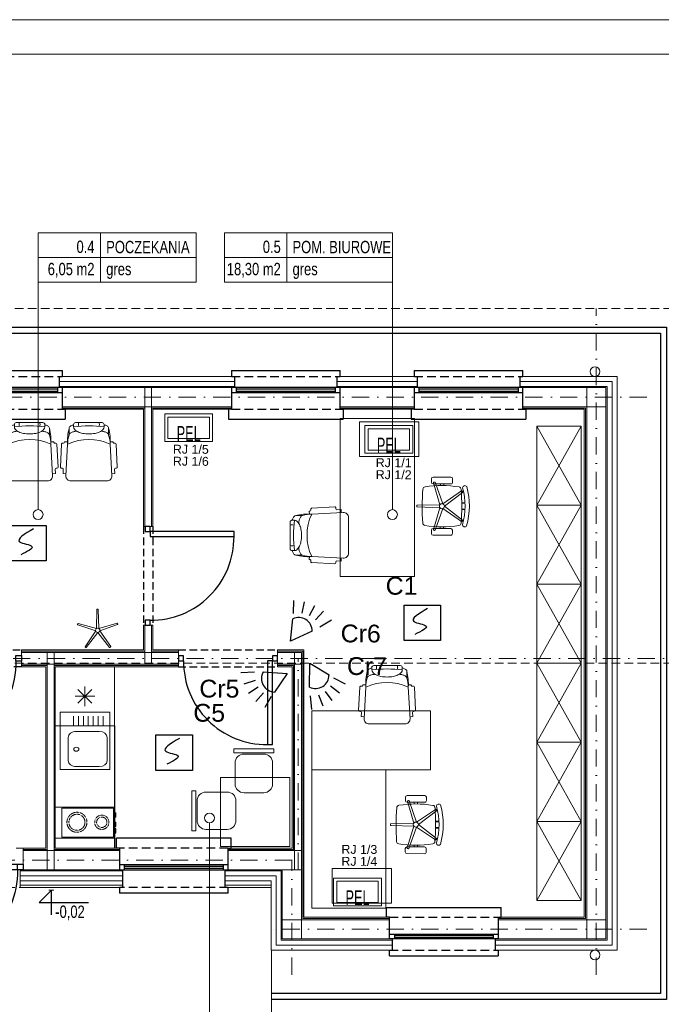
# Model space of a CAD drawing. Header units: inches. Extents: x 45159 to 108059, y -33626 to -17950.
# Tile 36 of 38: x 52203 to 52852, y -18947 to -17950. Entities that reach past the tile are written whole.
import ezdxf

# ---------------------------------------------------------------- set-up
doc = ezdxf.new("R2010")
doc.units = ezdxf.units.IN
doc.header["$MEASUREMENT"] = 0
for name, pattern in [('DASHDOT', [1, 0.5, -0.25, 0, -0.25]), ('DASHED2', [0.375, 0.25, -0.125]), ('HIDDEN', [0.375, 0.25, -0.125])]:
    doc.linetypes.add(name, pattern=pattern)
for name, color, linetype, lineweight in [('#EL - Teletechnika', 3, 'Continuous', 35), ('A--tabelka rysunku', 7, 'Continuous', 0), ('A11-kuchnia', 7, 'Continuous', 13), ('A21b-ściana szkielet', 3, 'Continuous', 20), ('A6a-schody parter', 251, 'Continuous', 18), ('A8-opisy pomieszczeń', 7, 'Continuous', 0), ('DK SSWIN', 220, 'Continuous', 30), ('E-opisy', 240, 'Continuous', 25), ('IE', 1, 'Continuous', 30), ('p-- ocieplenie-w.zew', 251, 'Continuous', 0), ('p--dach', 7, 'Continuous', 30), ('p--meble wyp.', 251, 'Continuous', 0), ('p--opisy pomieszczeń', 7, 'Continuous', 0), ('p--osie konstr', 7, 'DASHDOT', 15), ('p--płyta GK', 251, 'Continuous', 0), ('p--ściana szkielet', 251, 'Continuous', 0)]:
    doc.layers.add(name, color=color, linetype=linetype, lineweight=lineweight)
for name, color, linetype in [('A35-rura spustowa', 7, 'Continuous'), ('A36-obrzeże', 252, 'Continuous'), ('p--drzwi', 7, 'Continuous'), ('p--koty wysok.', 7, 'Continuous'), ('p--okna', 251, 'Continuous'), ('p--podciąg', 251, 'Continuous'), ('podklad', 7, 'Continuous')]:
    doc.layers.add(name, color=color, linetype=linetype)
doc.styles.add('1-50', font='arial.ttf', dxfattribs={"width": 0.75, "height": 12.5})
doc.styles.add('GENERATED_STYLE_2', font='arial.ttf')
doc.styles.get("Standard").update_dxf_attribs({"font": 'ARIAL.TTF', "width": 0.75})
doc.linetypes.add('BATTING', pattern='A,0.0001,-0.1,[134,ltypeshp.shx,S=0.1,R=0,X=-0.1,Y=0],-0.2,[134,ltypeshp.shx,S=0.1,R=180,X=0.1,Y=0],-0.1', length=0.4001)

# ---------------------------------------------------------------- blocks, each defined once
blk = doc.blocks.new('drzwi-90-100')
for p, q in [((10.1, 87.38), (5.05, 87.38)), ((5.05, 87.38), (5.05, 2.53)), ((10.1, 2.53), (10.1, 87.38)), ((5.05, 2.53), (0, 2.53)), ((0, 2.53), (0, -2.53)), ((5.05, -2.53), (5.05, 2.53)), ((5.05, 2.53), (10.1, 2.53)), ((100, 2.53), (94.95, 2.53)), ((94.95, 2.53), (94.95, -2.53)), ((100, -2.53), (100, 2.53)), ((0, -2.53), (5.05, -2.53)), ((94.95, -2.53), (100, -2.53))]:
    blk.add_line(p, q)
blk.add_arc((10.8, 3.23), 84.15, 359.52334, 90.47666)
blk = doc.blocks.new('sof11_r')
for p, q in [((12.61, 30.34), (5.61, 30.34)), ((19.98, 34.88), (19.38, 34.85)), ((19.38, 34.85), (19.53, 31.85)), ((20.87, 36.93), (20.93, 35.93)), ((53.8, 33.56), (21.8, 31.85)), ((45.17, 39.11), (21.82, 37.98)), ((46.23, 38.16), (46.28, 37.16)), ((51.6, 36.44), (47.33, 36.22)), ((51.6, 36.44), (51.76, 33.45)), ((0, 23.76), (0, -3.09)), ((2, 25.76), (4.37, 25.76)), ((59.07, -7.89), (59.07, 28.56)), ((2, -5.09), (4.37, -5.09)), ((12.61, -9.66), (5.61, -9.66)), ((19.38, -14.18), (19.53, -11.18)), ((19.98, -14.21), (19.38, -14.18)), ((20.87, -16.26), (20.93, -15.26)), ((53.8, -12.88), (21.8, -11.18)), ((45.17, -18.43), (21.82, -17.31)), ((46.23, -17.49), (46.28, -16.49)), ((51.6, -15.77), (47.33, -15.54)), ((51.6, -15.77), (51.76, -12.78))]:
    blk.add_line(p, q)
for points in [[(2.23, 25.76, -0.030204), (2.78, 27.41, -0.097163), (4.32, 29.79, -0.203453), (5.61, 30.34, -0.203453)], [(8.71, 22.55, -0.01879), (8.95, 24.41, -0.054131), (9.78, 27.41, -0.097163), (11.32, 29.79, -0.203453), (12.61, 30.34, -0.203453)], [(4.37, -5.09, 0.184283), (6.75, -4.18, 0.102242), (9.43, -0.57, 0.061197), (10.93, 4.08, 0.047488), (11.52, 10.34, 0.047488), (10.93, 16.59, 0.061197), (9.43, 21.24, 0.102242), (6.75, 24.85, 0.184283), (4.37, 25.76, 0.184283)], [(2.23, -5.09, 0.030204), (2.78, -6.74, 0.097163), (4.32, -9.12, 0.203453), (5.61, -9.66, 0.203453)], [(8.71, -1.88, 0.01879), (8.95, -3.74, 0.054131), (9.78, -6.74, 0.097163), (11.32, -9.12, 0.203453), (12.61, -9.66, 0.203453)]]:
    blk.add_lwpolyline(points, format="xyb")
for centre, radius, start, end in [((18.77, -22.91), 54.85, 86.83081, 103.88055), ((21.41, 5.61), 26.24, 89.1562, 109.59965), ((68.33, 10.34), 51.27, 155.1826, 204.8174), ((19.93, 35.88), 1, 273.04478, 3.04478), ((21.87, 36.99), 1, 93.04478, 183.04478), ((45.23, 38.11), 1, 3.04478, 93.04478), ((47.28, 37.21), 1, 183.04478, 273.04478), ((54.07, 28.56), 5, 0, 93.04478), ((2, 23.76), 2, 90, 180), ((1.91, 14.05), 6.89, 73.91414, 106.08586), ((122.88, 10.34), 119.5, 172.58553, 187.41447), ((1.91, 6.62), 6.89, 253.91414, 286.08586), ((2, -3.09), 2, 180, 270), ((18.77, 43.58), 54.85, 256.11945, 273.16919), ((21.41, 15.06), 26.24, 250.40035, 270.8438), ((54.07, -7.89), 5, 266.95522, 0), ((19.93, -15.21), 1, 356.95522, 86.95522), ((21.87, -16.31), 1, 176.95522, 266.95522), ((45.23, -17.44), 1, 266.95522, 356.95522), ((47.28, -16.54), 1, 86.95522, 176.95522)]:
    blk.add_arc(centre, radius, start, end)
blk = doc.blocks.new('f021')
blk.add_lwpolyline([(-31.8, 70), (31.8, 70), (31.8, 63.4), (-31.8, 63.4)], close=True)
blk.add_lwpolyline([(-29.7, 14), (-29.7, 47.6, -0.414214), (-15.6, 61.6), (15.6, 61.6, -0.414214), (29.7, 47.6), (29.7, 14, -0.414214), (15.6, 0), (-15.6, 0, -0.414214)], format="xyb", close=True)
blk = doc.blocks.new('FRIDGE_65_86')
at = {"color": 0, "linetype": 'Continuous'}
for p, q in [((0.6, 0.6), (0, 0.6)), ((0, 0.6), (0, 0)), ((0.6, 0), (0.6, 0.6)), ((0.3, 0.2), (0.3, 0.4)), ((0.2, 0.3), (0.4, 0.3)), ((0.229289, 0.229289), (0.370711, 0.370711)), ((0.229289, 0.370711), (0.370711, 0.229289)), ((0, 0), (0.6, 0))]:
    blk.add_line(p, q, dxfattribs=at)
blk = doc.blocks.new('krzesło obrotowe')
for p, q in [((-8.95, 23.07), (-8.94, 20.22)), ((7.39, 24.53), (-7.53, 24.49)), ((-7.51, 18.81), (7.41, 18.85)), ((-1.47, 18.82), (-1.47, 17.39)), ((-0.66, 2.03), (5.74, 20.18)), ((1.37, 18.83), (1.37, 17.4)), ((7.11, 19.74), (1.72, 1.26)), ((6.18, 20.4), (6.88, 20.18)), ((8.82, 20.27), (8.82, 23.12)), ((-17.49, 12.18), (-17.07, 12.78)), ((-2.13, -0.01), (-17.42, 11.69)), ((-16.58, 12.86), (-0.66, 2.03)), ((-19.49, 2.43), (-16.69, 2.44)), ((-19.48, 2.79), (-16.68, 2.79)), ((1.72, 1.26), (20.97, 0.78)), ((21.31, 0.43), (21.32, -0.3)), ((-19.48, -2.54), (-16.67, -2.53)), ((-19.46, -2.9), (-16.67, -2.89)), ((-17.36, -11.79), (-2.13, -0.01)), ((-0.65, -2.03), (-16.51, -12.96)), ((5.85, -20.15), (-0.65, -2.03)), ((20.97, -0.66), (1.73, -1.25)), ((1.73, -1.25), (7.22, -19.7)), ((-16.99, -12.87), (-17.42, -12.28)), ((-8.82, -23.12), (-8.82, -20.27)), ((-7.41, -18.85), (7.51, -18.81)), ((7.53, -24.49), (-7.39, -24.53)), ((-1.37, -18.83), (-1.37, -17.4)), ((1.47, -18.82), (1.47, -17.39)), ((6.99, -20.14), (6.3, -20.37)), ((8.94, -20.22), (8.95, -23.07))]:
    blk.add_line(p, q)
blk.add_circle((0, 0), 2.13)
for centre, radius, start, end in [((-19.3, 15.49), 1.86, 0.16215, 146.03866), ((0.21, -73.23), 90.64, 81.05952, 99.26478), ((-7.53, 23.07), 1.42, 90.16215, 180.16215), ((-7.52, 20.23), 1.42, 180.16215, 270.16215), ((6.07, 20.06), 0.355, 72.16215, 160.57632), ((6.77, 19.84), 0.355, 343.74797, 72.16215), ((7.4, 23.11), 1.42, 0.16215, 90.16215), ((7.4, 20.27), 1.42, 270.16215, 0.16215), ((37.88, 0.11), 60.97, 164.37166, 195.95263), ((37.88, 0.11), 57.42, 164.45033, 195.87397), ((-17.21, 11.98), 0.355, 144.16215, 232.57632), ((-16.78, 12.57), 0.355, 55.74797, 144.16215), ((163.51, 0.46), 180.21, 175.6008, 184.7235), ((-14.04, 14.12), 2.13, 99.26478, 175.6008), ((13.96, 14.2), 2.13, 4.7235, 81.05952), ((-163.51, -0.46), 180.21, 355.6008, 4.7235), ((20.96, 0.42), 0.355, 0.16215, 88.57632), ((20.96, -0.31), 0.355, 271.74797, 0.16215), ((-19.21, -15.6), 1.86, 214.28563, 0.16215), ((-17.14, -12.07), 0.355, 127.74797, 216.16215), ((-16.71, -12.66), 0.355, 216.16215, 304.57632), ((-13.96, -14.2), 2.13, 184.7235, 261.05952), ((-0.21, 73.23), 90.64, 261.05952, 279.26478), ((14.04, -14.12), 2.13, 279.26478, 355.6008), ((-7.4, -20.27), 1.42, 90.16215, 180.16215), ((-7.4, -23.11), 1.42, 180.16215, 270.16215), ((6.19, -20.03), 0.355, 199.74797, 288.16215), ((6.88, -19.8), 0.355, 288.16215, 16.57632), ((7.52, -20.23), 1.42, 0.16215, 90.16215), ((7.53, -23.07), 1.42, 270.16215, 0.16215)]:
    blk.add_arc(centre, radius, start, end)
blk = doc.blocks.new('okno-110-33.15')
at = {"linetype": 'Continuous', "ltscale": 35}
for p, q in [((0, 39.15), (110, 39.15)), ((-3, -10), (113, -10))]:
    blk.add_line(p, q, dxfattribs=at)
for p, q in [((0, 39.15), (0, 33.15)), ((3, 33.15), (3, 21.95)), ((107, 21.95), (107, 33.15)), ((110, 33.15), (110, 39.15)), ((5, 21.95), (0, 21.95)), ((0, 21.95), (0, 16.95)), ((0, 21.95), (0, 0)), ((105, 21.95), (5, 21.95)), ((5, 16.95), (5, 21.95)), ((5, 20.61), (105, 20.61)), ((110, 21.95), (105, 21.95)), ((105, 21.95), (105, 16.95)), ((110, 0), (110, 21.95)), ((110, 16.95), (110, 21.95)), ((0, 16.95), (5, 16.95)), ((5, 18.45), (105, 18.45)), ((5, 16.95), (105, 16.95)), ((105, 16.95), (110, 16.95)), ((-3, 0), (-3, -10)), ((0, 0), (-3, 0)), ((110, 0), (113, 0)), ((113, 0), (113, -10))]:
    blk.add_line(p, q)
at = {"linetype": 'HIDDEN', "ltscale": 35}
for p, q in [((0, 33.15), (110, 33.15)), ((0, 0), (110, 0))]:
    blk.add_line(p, q, dxfattribs=at)
blk = doc.blocks.new('okno-110-szalówka')
at = {"linetype": 'Continuous', "ltscale": 35}
for p, q in [((0, 45.75), (110, 45.75)), ((-3, -10), (113, -10))]:
    blk.add_line(p, q, dxfattribs=at)
for p, q in [((0, 45.75), (0, 39.75)), ((110, 39.75), (110, 45.75)), ((3, 39.75), (3, 21.95)), ((107, 21.95), (107, 39.75)), ((5, 21.95), (0, 21.95)), ((0, 21.95), (0, 16.95)), ((0, 21.95), (0, 0)), ((105, 21.95), (5, 21.95)), ((5, 16.95), (5, 21.95)), ((5, 20.61), (105, 20.61)), ((110, 21.95), (105, 21.95)), ((105, 21.95), (105, 16.95)), ((110, 0), (110, 21.95)), ((110, 16.95), (110, 21.95)), ((0, 16.95), (5, 16.95)), ((5, 18.45), (105, 18.45)), ((5, 16.95), (105, 16.95)), ((105, 16.95), (110, 16.95)), ((-3, 0), (-3, -10)), ((0, 0), (-3, 0)), ((110, 0), (113, 0)), ((113, 0), (113, -10))]:
    blk.add_line(p, q)
at = {"linetype": 'HIDDEN', "ltscale": 35}
for p, q in [((0, 39.75), (110, 39.75)), ((0, 0), (110, 0))]:
    blk.add_line(p, q, dxfattribs=at)
blk = doc.blocks.new('kota wykoń')
for p, q in [((0, 25), (0, 0)), ((0, 0), (-12.5, 12.5)), ((-12.5, 12.5), (37.5, 12.5))]:
    blk.add_line(p, q)
at = {"lineweight": 0}
blk.add_line((-2.5, 0), (2.5, 0), dxfattribs=at)
blk = doc.blocks.new('stojak wieszak')
for p, q in [((-0.66, 2.03), (5.74, 20.18)), ((6.18, 20.4), (6.88, 20.18)), ((6.18, 20.4), (6.88, 20.18)), ((-17.49, 12.18), (-17.07, 12.78)), ((-17.07, 12.78), (-17.49, 12.18)), ((-2.13, -0.01), (-17.42, 11.69)), ((-16.58, 12.86), (-0.66, 2.03)), ((7.11, 19.74), (1.72, 1.26)), ((1.72, 1.26), (20.97, 0.78)), ((21.31, 0.43), (21.32, -0.3)), ((21.31, 0.43), (21.32, -0.3)), ((-17.36, -11.79), (-2.13, -0.01)), ((-0.65, -2.03), (-16.51, -12.96)), ((5.85, -20.15), (-0.65, -2.03)), ((20.97, -0.66), (1.73, -1.25)), ((1.73, -1.25), (7.22, -19.7)), ((-16.99, -12.87), (-17.42, -12.28)), ((-17.42, -12.28), (-16.99, -12.87)), ((6.99, -20.14), (6.3, -20.37)), ((6.99, -20.14), (6.3, -20.37))]:
    blk.add_line(p, q)
blk.add_circle((0, 0), 2.13)
for centre, start, end in [((6.07, 20.06), 72.16215, 160.57632), ((6.77, 19.84), 343.74797, 72.16215), ((-17.21, 11.98), 144.16215, 232.57632), ((-16.78, 12.57), 55.74797, 144.16215), ((20.96, 0.42), 0.16215, 88.57632), ((20.96, -0.31), 271.74797, 0.16215), ((-17.14, -12.07), 127.74797, 216.16215), ((-16.71, -12.66), 216.16215, 304.57632), ((6.88, -19.8), 288.16215, 16.57632), ((6.19, -20.03), 199.74797, 288.16215)]:
    blk.add_arc(centre, 0.355, start, end)
blk = doc.blocks.new('czujnik PIR')
at = {"layer": 'DK SSWIN'}
for p, q in [((68104.39, -36439.81), (68107.96, -36427.16)), ((68112.96, -36441.35), (68118.11, -36430.79)), ((68119.68, -36445.44), (68127.31, -36436.85)), ((68094.99, -36466.42), (68102.45, -36444.9)), ((68124.42, -36451.29), (68134.54, -36444.61)), ((68127.12, -36459.3), (68140.3, -36455.07)), ((68118.7, -36461.63), (68094.99, -36466.42))]:
    blk.add_line(p, q, dxfattribs=at)
blk.add_arc((68105.26, -36458.43), 13.82, 346.5892, 101.73874, dxfattribs=at)
blk = doc.blocks.new('kuchenka_16')
for points in [[(0, 0), (31.55, 0), (31.55, -60), (0, -60)], [(1, -6.74), (30.35, -6.74), (30.35, -59), (1, -59)], [(5.7, -60), (10.19, -60), (10.19, -61.31), (5.7, -61.31)], [(15.11, -60), (19.61, -60), (19.61, -61.31), (15.11, -61.31)], [(21.75, -60), (26.24, -60), (26.24, -61.31), (21.75, -61.31)]]:
    blk.add_lwpolyline(points, close=True)
at = {"linetype": 'DASHED2'}
for centre, radius in [((15.38, -21.95), 10.13), ((15.38, -21.95), 8.13), ((15.38, -47.09), 7.23), ((15.38, -47.09), 5.23)]:
    blk.add_circle(centre, radius, dxfattribs=at)
blk = doc.blocks.new('zlew-58x50')
at = {"color": 0, "linetype": 'Continuous'}
for p, q in [((8.87, -8), (32.47, -8)), ((2.87, -39.36), (2.87, -16.16)), ((38.47, -39.36), (38.47, -16.16)), ((8.87, -47.52), (32.47, -47.52))]:
    blk.add_line(p, q, dxfattribs=at)
at = {"ltscale": 8}
for p, q in [((44.02, -13.33), (54.02, -13.33)), ((44.02, -18.33), (54.02, -18.33)), ((44.02, -23.33), (54.02, -23.33)), ((44.02, -28.33), (54.02, -28.33)), ((44.02, -33.33), (54.02, -33.33)), ((44.02, -38.33), (54.02, -38.33)), ((44.02, -43.33), (54.02, -43.33))]:
    blk.add_line(p, q, dxfattribs=at)
blk.add_lwpolyline([(0, -50), (58, -50), (58, 0), (0, 0)], close=True, dxfattribs=at)
at = {"color": 0, "linetype": 'Continuous', "extrusion": (0, 0, -1)}
for centre, start_param, end_param in [((8.87, -16.16), 1.570796, 3.141593), ((8.87, -39.36), 0, 1.570796)]:
    blk.add_ellipse(centre, major_axis=(0, -8.16), ratio=0.735294, start_param=start_param, end_param=end_param, dxfattribs=at)
at = {"color": 0, "linetype": 'Continuous'}
for centre, start_param, end_param in [((32.47, -16.16), 1.570796, 3.141593), ((32.47, -39.36), 0, 1.570796)]:
    blk.add_ellipse(centre, major_axis=(0, -8.16), ratio=0.735294, start_param=start_param, end_param=end_param, dxfattribs=at)
at = {"color": 0, "linetype": 'Continuous', "extrusion": (0, 0, -1)}
blk.add_ellipse((20.49, -16.16), major_axis=(0, -2.72), ratio=0.735294, dxfattribs=at)

msp = doc.modelspace()

# ---------------------------------------------------------------- linework, layer by layer
at = {"layer": '#EL - Teletechnika', "color": 1, "lineweight": 5}
for points in [[(52398.49, -18377.02), (52350.11, -18377.02), (52350.11, -18348.96), (52398.49, -18348.96)], [(52601, -18388.82), (52552.62, -18388.82), (52552.62, -18360.76), (52601, -18360.76)], [(52569.33, -18846.94), (52520.95, -18846.94), (52520.95, -18818.88), (52569.33, -18818.88)]]:
    msp.add_lwpolyline(points, close=True, dxfattribs=at)
at = {"layer": '#EL - Teletechnika', "color": 7, "lineweight": 5}
for points in [[(52395.26, -18373.79), (52353.35, -18373.79), (52353.35, -18352.2), (52395.26, -18352.2)], [(52597.77, -18385.59), (52555.86, -18385.59), (52555.86, -18364), (52597.77, -18364)], [(52566.1, -18843.7), (52524.19, -18843.7), (52524.19, -18822.12), (52566.1, -18822.12)]]:
    msp.add_lwpolyline(points, close=True, dxfattribs=at)
msp.add_line((52299.3, -18664.86), (52299.3, -18788.51))
at = {"layer": 'A--tabelka rysunku', "linetype": 'Continuous'}
for points in [[(51458.96, -19434.92), (53558.96, -19434.92), (53558.96, -17949.92), (51458.96, -17949.92)], [(51458.96, -19434.92), (53558.96, -19434.92), (53558.96, -17949.92), (51458.96, -17949.92)], [(51583.96, -19399.92), (53523.96, -19399.92), (53523.96, -17984.92), (51583.96, -17984.92)]]:
    msp.add_lwpolyline(points, close=True, dxfattribs=at)
at = {"layer": 'A21b-ściana szkielet', "ltscale": 35}
for p, q in [((52807.65, -18311.16), (52712.5, -18311.16)), ((52364, -18604.86), (52364, -18587.96)), ((52464, -18604.86), (52464, -18587.96))]:
    msp.add_line(p, q, dxfattribs=at)
at = {"layer": 'A35-rura spustowa', "linetype": 'Continuous', "lineweight": 0, "ltscale": 75}
for centre in [(52785.4, -18306.16), (52785.4, -18896.66)]:
    msp.add_circle(centre, 5, dxfattribs=at)
at = {"layer": 'A36-obrzeże', "linetype": 'Continuous', "ltscale": 35}
for points in [[(52066.65, -18941.66), (51775.15, -18941.66), (51775.15, -18261.16), (52857.65, -18261.16), (52857.65, -18941.66), (52458.15, -18941.66)], [(52066.65, -18935.66), (51781.15, -18935.66), (51781.15, -18267.16), (52851.65, -18267.16), (52851.65, -18935.66), (52458.15, -18935.66)]]:
    msp.add_lwpolyline(points, dxfattribs=at)
at = {"layer": 'A6a-schody parter', "lineweight": 5}
msp.add_line((52458.15, -18891.66), (52458.15, -19006.76), dxfattribs=at)
at = {"layer": 'A8-opisy pomieszczeń'}
for p, q in [((52221.92, -18215.6), (52221.92, -18445.87)), ((52580.41, -18215.6), (52580.41, -18445.87)), ((52395.34, -19014.44), (52395.34, -18763.02))]:
    msp.add_line(p, q, dxfattribs=at)
for centre in [(52221.92, -18450.87), (52580.41, -18450.87), (52395.34, -18758.02)]:
    msp.add_circle(centre, 5, dxfattribs=at)
at = {"layer": 'IE', "color": 3, "lineweight": 30}
for points in [[(52193.42, -18461.91), (52230.2, -18461.91), (52230.2, -18497.8), (52193.42, -18497.8)], [(52592.21, -18542.59), (52629, -18542.59), (52629, -18578.48), (52592.21, -18578.48)], [(52341.19, -18673.99), (52377.97, -18673.99), (52377.97, -18709.88), (52341.19, -18709.88)]]:
    msp.add_lwpolyline(points, close=True, dxfattribs=at)
for points in [[(52217.15, -18465.32), (52208.39, -18470.5), (52193.55, -18479.27), (52223.35, -18481.99), (52210.85, -18488.31), (52204.4, -18491.57)], [(52615.94, -18546), (52607.19, -18551.18), (52592.34, -18559.95), (52622.15, -18562.67), (52609.64, -18568.99), (52603.19, -18572.25)], [(52364.92, -18677.4), (52356.17, -18682.57), (52341.32, -18691.35), (52371.12, -18694.07), (52358.62, -18700.39), (52352.17, -18703.65)]]:
    msp.add_open_spline(points, degree=3, knots=[0, 0, 0, 0, 19.117477, 32.420597, 46.613079, 46.613079, 46.613079, 46.613079], dxfattribs=at)
at = {"layer": 'p-- ocieplenie-w.zew', "linetype": 'BATTING', "ltscale": 10}
for p, q in [((52420.5, -18316.16), (52243.44, -18316.16)), ((52605.5, -18316.16), (52524.5, -18316.16)), ((52802.65, -18316.16), (52709.5, -18316.16)), ((52802.65, -18886.74), (52802.65, -18316.16)), ((52307.3, -18816.66), (52203.8, -18816.66)), ((52462.75, -18816.66), (52411.3, -18816.66)), ((52462.75, -18886.74), (52462.75, -18816.66)), ((52580.5, -18886.66), (52462.75, -18886.66)), ((52802.57, -18886.66), (52684.5, -18886.66))]:
    msp.add_line(p, q, dxfattribs=at)
at = {"layer": 'p--dach', "linetype": 'HIDDEN', "lineweight": 20, "ltscale": 35}
msp.add_line((52876.51, -18601.41), (51756.29, -18601.41), dxfattribs=at)
msp.add_lwpolyline([(51756.29, -18960.52), (52876.51, -18960.52), (52876.51, -18242.3), (51756.29, -18242.3)], close=True, dxfattribs=at)
at = {"layer": 'p--drzwi'}
msp.add_lwpolyline([(52094.8, -18804.81), (52206.8, -18804.81), (52206.8, -18810.46), (52094.8, -18810.46)], close=True, dxfattribs=at)
at = {"layer": 'p--meble wyp.', "linetype": 'Continuous', "lineweight": 5}
for p, q in [((52726.5, -18361.41), (52771.5, -18441.41)), ((52771.5, -18361.41), (52726.5, -18441.41)), ((52726.5, -18441.41), (52771.5, -18521.41)), ((52771.5, -18441.41), (52726.5, -18521.41)), ((52726.5, -18521.41), (52771.5, -18601.41)), ((52771.5, -18521.41), (52726.5, -18601.41)), ((52726.5, -18601.41), (52771.5, -18681.41)), ((52771.5, -18601.41), (52726.5, -18681.41)), ((52726.5, -18681.41), (52771.5, -18761.41)), ((52771.5, -18681.41), (52726.5, -18761.41)), ((52726.5, -18761.41), (52771.5, -18841.41)), ((52771.5, -18761.41), (52726.5, -18841.41))]:
    msp.add_line(p, q, dxfattribs=at)
for points in [[(52602.59, -18353.66), (52527.59, -18353.66), (52527.59, -18513.66), (52602.59, -18513.66)], [(52607.04, -18357.14), (52547.04, -18357.14), (52547.04, -18392.14), (52607.04, -18392.14)], [(52771.5, -18441.41), (52726.5, -18441.41), (52726.5, -18361.41), (52771.5, -18361.41)], [(52771.5, -18521.41), (52726.5, -18521.41), (52726.5, -18441.41), (52771.5, -18441.41)], [(52771.5, -18601.41), (52726.5, -18601.41), (52726.5, -18521.41), (52771.5, -18521.41)], [(52771.5, -18681.41), (52726.5, -18681.41), (52726.5, -18601.41), (52771.5, -18601.41)], [(52498.88, -18709.42), (52618.88, -18709.42), (52618.88, -18649.42), (52498.88, -18649.42)], [(52771.5, -18761.41), (52726.5, -18761.41), (52726.5, -18681.41), (52771.5, -18681.41)], [(52476.47, -18786.92), (52406.47, -18786.92), (52406.47, -18716.92), (52476.47, -18716.92)], [(52573.88, -18849.42), (52498.88, -18849.42), (52498.88, -18709.42), (52573.88, -18709.42)], [(52771.5, -18841.41), (52726.5, -18841.41), (52726.5, -18761.41), (52771.5, -18761.41)], [(52579.47, -18844.23), (52519.47, -18844.23), (52519.47, -18809.23), (52579.47, -18809.23)]]:
    msp.add_lwpolyline(points, close=True, dxfattribs=at)
at = {"layer": 'p--opisy pomieszczeń'}
for p, q in [((52284.92, -18165.6), (52284.92, -18215.6)), ((52473.41, -18165.6), (52473.41, -18215.6)), ((52381.92, -18190.6), (52221.92, -18190.6)), ((52580.41, -18190.6), (52410.41, -18190.6))]:
    msp.add_line(p, q, dxfattribs=at)
for points in [[(52221.92, -18215.6), (52381.92, -18215.6), (52381.92, -18165.6), (52221.92, -18165.6)], [(52410.41, -18215.6), (52580.41, -18215.6), (52580.41, -18165.6), (52410.41, -18165.6)]]:
    msp.add_lwpolyline(points, close=True, dxfattribs=at)
at = {"layer": 'p--osie konstr', "linetype": 'DASHDOT', "ltscale": 35}
for p, q in [((52786.7, -18916.66), (52786.7, -18242.3)), ((52837.65, -18332.11), (51781.15, -18332.11)), ((52880.95, -18596.41), (51796.75, -18596.41)), ((52484.95, -18810.46), (52484.95, -18596.41)), ((52479.08, -18800.71), (52046.1, -18800.71)), ((52478.7, -18916.66), (52478.7, -18800.71)), ((52837.65, -18870.71), (52458.15, -18870.71))]:
    msp.add_line(p, q, dxfattribs=at)
at = {"layer": 'p--podciąg', "linetype": 'HIDDEN', "ltscale": 30}
for p, q in [((52328.5, -18462.96), (52328.5, -18562.96)), ((52338, -18462.96), (52338, -18562.96)), ((52095, -18587.96), (52205, -18587.96)), ((52364, -18587.96), (52464, -18587.96)), ((52205, -18604.86), (52095, -18604.86)), ((52364, -18604.86), (52464, -18604.86))]:
    msp.add_line(p, q, dxfattribs=at)
at = {"layer": 'p--płyta GK', "ltscale": 35}
for p, q in [((52329.75, -18343.06), (52246.44, -18343.06)), ((52328.5, -18344.31), (52246.44, -18344.31)), ((52328.5, -18462.96), (52328.5, -18344.31)), ((52417.5, -18343.06), (52336.75, -18343.06)), ((52338, -18462.96), (52338, -18344.31)), ((52417.5, -18344.31), (52338, -18344.31)), ((52602.5, -18343.06), (52527.5, -18343.06)), ((52602.5, -18344.31), (52527.5, -18344.31)), ((52775.75, -18343.06), (52712.5, -18343.06)), ((52774.5, -18344.31), (52712.5, -18344.31)), ((52774.5, -18858.51), (52774.5, -18344.31)), ((52775.75, -18859.76), (52775.75, -18343.06)), ((52328.5, -18587.96), (52328.5, -18562.96)), ((52338, -18587.96), (52338, -18562.96)), ((52205, -18587.96), (52328.5, -18587.96)), ((52338, -18587.96), (52364, -18587.96)), ((52490.9, -18587.96), (52464, -18587.96)), ((52490.9, -18858.51), (52490.9, -18587.96)), ((52205, -18589.21), (52329.75, -18589.21)), ((52336.75, -18589.21), (52364, -18589.21)), ((52489.65, -18589.21), (52464, -18589.21)), ((52489.65, -18859.76), (52489.65, -18589.21)), ((52205, -18603.61), (52231.05, -18603.61)), ((52205, -18604.86), (52229.8, -18604.86)), ((52229.8, -18788.51), (52229.8, -18604.86)), ((52238.05, -18603.61), (52364, -18603.61)), ((52239.3, -18788.51), (52239.3, -18604.86)), ((52239.3, -18604.86), (52364, -18604.86)), ((52480.25, -18603.61), (52464, -18603.61)), ((52479, -18604.86), (52464, -18604.86)), ((52479, -18788.51), (52479, -18604.86)), ((52480.25, -18789.76), (52480.25, -18603.61)), ((52229.8, -18788.51), (52206.8, -18788.51)), ((52231.05, -18789.76), (52206.8, -18789.76)), ((52304.3, -18789.76), (52238.05, -18789.76)), ((52304.3, -18788.51), (52239.3, -18788.51)), ((52479, -18788.51), (52414.3, -18788.51)), ((52480.25, -18789.76), (52414.3, -18789.76)), ((52307.3, -18826.16), (52203.8, -18826.16)), ((52457.75, -18826.16), (52411.3, -18826.16)), ((52307.3, -18828.26), (52203.8, -18828.26)), ((52457.75, -18828.26), (52411.3, -18828.26)), ((52577.5, -18859.76), (52489.65, -18859.76)), ((52577.5, -18858.51), (52490.9, -18858.51)), ((52774.5, -18858.51), (52687.5, -18858.51)), ((52775.75, -18859.76), (52687.5, -18859.76))]:
    msp.add_line(p, q, dxfattribs=at)
at = {"layer": 'p--płyta GK', "linetype": 'HIDDEN', "ltscale": 35}
for p, q in [((52094.8, -18788.51), (52206.8, -18788.51)), ((52097.8, -18828.26), (52203.8, -18828.26))]:
    msp.add_line(p, q, dxfattribs=at)
at = {"layer": 'p--ściana szkielet', "ltscale": 35}
for p, q in [((52420.5, -18311.16), (52243.44, -18311.16)), ((52605.5, -18311.16), (52524.5, -18311.16)), ((52807.65, -18311.16), (52709.5, -18311.16)), ((52807.65, -18891.66), (52807.65, -18311.16)), ((52420.5, -18321.16), (52243.44, -18321.16)), ((52420.5, -18322.36), (52243.44, -18322.36)), ((52329.75, -18462.96), (52329.75, -18322.36)), ((52336.75, -18462.96), (52336.75, -18322.36)), ((52605.5, -18321.16), (52524.5, -18321.16)), ((52605.5, -18322.36), (52524.5, -18322.36)), ((52797.65, -18321.16), (52709.5, -18321.16)), ((52796.45, -18322.36), (52709.5, -18322.36)), ((52776.95, -18880.46), (52776.95, -18322.36)), ((52796.45, -18880.46), (52796.45, -18322.36)), ((52797.65, -18881.66), (52797.65, -18321.16)), ((52417.5, -18341.86), (52246.44, -18341.86)), ((52602.5, -18341.86), (52527.5, -18341.86)), ((52796.45, -18341.86), (52712.5, -18341.86)), ((52338, -18462.96), (52328.5, -18462.96)), ((52338, -18562.96), (52328.5, -18562.96)), ((52329.75, -18602.41), (52329.75, -18562.96)), ((52336.75, -18602.41), (52336.75, -18562.96)), ((52205, -18604.86), (52205, -18587.96)), ((52364, -18590.41), (52205, -18590.41)), ((52231.05, -18810.46), (52231.05, -18590.41)), ((52238.05, -18810.46), (52238.05, -18590.41)), ((52488.45, -18590.41), (52464, -18590.41)), ((52481.45, -18810.46), (52481.45, -18590.41)), ((52488.45, -18880.46), (52488.45, -18590.41)), ((52364, -18602.41), (52205, -18602.41)), ((52488.45, -18602.41), (52464, -18602.41)), ((52304.3, -18790.96), (52206.8, -18790.96)), ((52488.45, -18790.96), (52414.3, -18790.96)), ((52307.3, -18811.66), (52203.8, -18811.66)), ((52307.3, -18810.46), (52206.8, -18810.46)), ((52488.45, -18810.46), (52411.3, -18810.46)), ((52467.75, -18811.66), (52411.3, -18811.66)), ((52467.75, -18881.66), (52467.75, -18811.66)), ((52468.95, -18880.46), (52468.95, -18810.46)), ((52307.3, -18821.66), (52203.8, -18821.66)), ((52457.75, -18821.66), (52411.3, -18821.66)), ((52457.75, -18891.66), (52457.75, -18821.66)), ((52577.5, -18860.96), (52468.95, -18860.96)), ((52796.45, -18860.96), (52687.5, -18860.96)), ((52580.5, -18881.66), (52467.75, -18881.66)), ((52580.5, -18880.46), (52468.95, -18880.46)), ((52796.45, -18880.46), (52684.5, -18880.46)), ((52797.65, -18881.66), (52684.5, -18881.66)), ((52580.5, -18891.66), (52457.75, -18891.66)), ((52807.65, -18891.66), (52684.5, -18891.66))]:
    msp.add_line(p, q, dxfattribs=at)
at = {"layer": 'p--ściana szkielet'}
for points in [[(52243.44, -18311.16), (52243.44, -18322.36), (52246.44, -18322.36), (52246.44, -18344.31)], [(52420.5, -18311.16), (52420.5, -18322.36), (52417.5, -18322.36), (52417.5, -18344.31)], [(52524.5, -18311.16), (52524.5, -18322.36), (52527.5, -18322.36), (52527.5, -18344.31)], [(52605.5, -18311.16), (52605.5, -18322.36), (52602.5, -18322.36), (52602.5, -18344.31)], [(52709.5, -18311.16), (52709.5, -18322.36), (52712.5, -18322.36), (52712.5, -18344.31)]]:
    msp.add_lwpolyline(points, dxfattribs=at)
at = {"layer": 'p--ściana szkielet', "ltscale": 35}
for points in [[(52246.44, -18344.31), (52246.44, -18322.36), (52243.44, -18322.36), (52243.44, -18311.16)], [(52417.5, -18344.31), (52417.5, -18322.36), (52420.5, -18322.36), (52420.5, -18311.16)], [(52527.5, -18344.31), (52527.5, -18322.36), (52524.5, -18322.36), (52524.5, -18311.16)], [(52602.5, -18344.31), (52602.5, -18322.36), (52605.5, -18322.36), (52605.5, -18311.16)], [(52712.5, -18344.31), (52712.5, -18322.36), (52709.5, -18322.36), (52709.5, -18311.16)], [(52206.8, -18788.51), (52206.8, -18811.66), (52203.8, -18811.66), (52203.8, -18828.26)], [(52304.3, -18788.51), (52304.3, -18810.46), (52307.3, -18810.46), (52307.3, -18828.26)], [(52414.3, -18788.51), (52414.3, -18810.46), (52411.3, -18810.46), (52411.3, -18828.26)], [(52577.5, -18858.51), (52577.5, -18880.46), (52580.5, -18880.46), (52580.5, -18891.66)], [(52687.5, -18858.51), (52687.5, -18880.46), (52684.5, -18880.46), (52684.5, -18891.66)]]:
    msp.add_lwpolyline(points, dxfattribs=at)

# ---------------------------------------------------------------- block references
at = {"linetype": 'Continuous', "ltscale": 12}
for p, rotation in [((-22314.9, 729.74), 13.69429240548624), ((108973.07, -71285.65), 165.1768121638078), ((102378.03, 40378.21), 257.9476686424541)]:
    msp.add_blockref('czujnik PIR', p, dxfattribs=dict(at, rotation=rotation))
at = {"layer": 'A11-kuchnia', "linetype": 'Continuous', "ltscale": 35, "xscale": -100, "yscale": 100, "zscale": 100, "rotation": 270}
msp.add_blockref('FRIDGE_65_86', (52239.3, -18664.86), dxfattribs=at)
at = {"layer": 'A11-kuchnia', "linetype": 'Continuous', "ltscale": 35, "rotation": 90}
msp.add_blockref('zlew-58x50', (52244.39, -18708.89), dxfattribs=at)
at = {"layer": 'A11-kuchnia', "linetype": 'Continuous', "ltscale": 35, "xscale": -1, "rotation": 89.99999999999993}
msp.add_blockref('kuchenka_16', (52239.3, -18746.98), dxfattribs=at)
at = {"layer": 'p--drzwi'}
for p, rotation in [((52332.75, -18462.96), 270.0000000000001), ((52464, -18596.41), 180)]:
    msp.add_blockref('drzwi-90-100', p, dxfattribs=dict(at, rotation=rotation))
at = {"layer": 'p--drzwi', "rotation": 180}
for p, xscale, yscale in [((52095, -18596.41), -1.1, 1.1), ((52094.8, -18807.63), -1.12, 1.12)]:
    msp.add_blockref('drzwi-90-100', p, dxfattribs=dict(at, xscale=xscale, yscale=yscale))
at = {"layer": 'p--koty wysok.', "xscale": -1, "rotation": 180}
msp.add_blockref('kota wykoń', (52235.38, -18830.98), dxfattribs=at)
at = {"layer": 'p--meble wyp.', "linetype": 'Continuous', "lineweight": 5}
for name, p, rotation in [('sof11_r', (52202.98, -18357.73), 270.0000000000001), ('sof11_r', (52262.98, -18357.73), 270.0000000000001), ('stojak wieszak', (52282.29, -18568.01), 18.42791700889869), ('sof11_r', (52564.64, -18603.79), 270.0000000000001)]:
    msp.add_blockref(name, p, dxfattribs=dict(at, rotation=rotation))
for name, p, xscale, yscale, zscale in [('krzesło obrotowe', (52630.52, -18442.4), -1.2, 1.2, 1.2), ('f021', (52440.22, -18732.52), 0.6375000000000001, 0.6375000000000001, 0.6375000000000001), ('krzesło obrotowe', (52604.08, -18764.71), -1.2, 1.2, 1.2)]:
    msp.add_blockref(name, p, dxfattribs=dict(at, xscale=xscale, yscale=yscale, zscale=zscale))
at = {"layer": 'p--meble wyp.', "linetype": 'Continuous', "lineweight": 5, "xscale": -1, "rotation": 180}
msp.add_blockref('sof11_r', (52476.92, -18461.58), dxfattribs=at)
at = {"layer": 'p--meble wyp.', "linetype": 'Continuous', "lineweight": 5, "xscale": -0.6375000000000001, "yscale": 0.6375000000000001, "zscale": 0.6375000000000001, "rotation": 89.99999999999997}
msp.add_blockref('f021', (52422.08, -18750.66), dxfattribs=at)
at = {"layer": 'p--okna', "linetype": 'Continuous'}
for p in [(52136.45, -18344.31), (52417.5, -18344.31), (52602.5, -18344.31)]:
    msp.add_blockref('okno-110-33.15', p, dxfattribs=at)
at = {"layer": 'p--okna', "linetype": 'Continuous', "rotation": 180}
msp.add_blockref('okno-110-szalówka', (52414.3, -18788.51), dxfattribs=at)
at = {"layer": 'p--okna', "linetype": 'Continuous', "xscale": -1, "rotation": 180}
msp.add_blockref('okno-110-33.15', (52577.5, -18858.51), dxfattribs=at)

# ---------------------------------------------------------------- texts
at = {"layer": '#EL - Teletechnika', "color": 1, "lineweight": 5, "char_height": 1.7108, "attachment_point": 5, "line_spacing_factor": 0.4}
for insert in [(52374.26, -18368.79), (52576.77, -18380.59), (52545.1, -18838.71)]:
    msp.add_mtext('\\fArial Narrow|b0|i0;{\\H8.767995x;\\A1;PEL}\\A1;\\fTahoma|b1|i0|c238;\\P', dxfattribs=dict(at, insert=insert))
at = {"layer": 'E-opisy', "linetype": 'Continuous', "char_height": 9, "attachment_point": 1, "rotation": 359.76726, "style": 'GENERATED_STYLE_2'}
for s, insert in [('RJ 1/5', (52358.32, -18380.22)), ('RJ 1/6', (52358.32, -18392.35)), ('RJ 1/1', (52563.52, -18393.8)), ('RJ 1/2', (52563.52, -18405.93)), ('RJ 1/3', (52528.79, -18785.22)), ('RJ 1/4', (52528.79, -18797.35))]:
    msp.add_mtext(s, dxfattribs=dict(at, insert=insert))
at = {"layer": 'IE', "color": 3, "lineweight": 30, "char_height": 18, "attachment_point": 1, "rotation": 359.76726, "style": 'GENERATED_STYLE_2'}
for s, insert in [('C1', (52573.63, -18513.95)), ('C5', (52379, -18642.5))]:
    msp.add_mtext(s, dxfattribs=dict(at, insert=insert))
at = {"layer": 'p--koty wysok.', "insert": (52239.28, -18861.5), "char_height": 18, "width": 207.416, "attachment_point": 7, "style": '1-50'}
msp.add_mtext('{\\H0.6944x;-0,02}', dxfattribs=at)
at = {"layer": 'p--opisy pomieszczeń', "char_height": 12.5, "style": '1-50'}
for s, insert, width, attachment_point in [('0.4', (52278.99, -18173.57), 98, 3), ('POCZEKANIA', (52290.85, -18173.81), 106.8648, 1), ('0.5', (52467.48, -18173.57), 98, 3), ('POM. BIUROWE', (52479.34, -18173.81), 106.8648, 1), ('6,05 m2', (52278.99, -18196.08), 98, 3), ('gres', (52290.85, -18196.08), 100, 1), ('18,30 m2', (52467.48, -18196.08), 98, 3), ('gres', (52479.34, -18196.08), 100, 1)]:
    msp.add_mtext(s, dxfattribs=dict(at, insert=insert, width=width, attachment_point=attachment_point))
at = {"layer": 'podklad', "color": 7, "char_height": 18, "attachment_point": 1, "rotation": 359.76726, "style": 'GENERATED_STYLE_2'}
for s, insert in [('Cr6', (52528.09, -18562.18)), ('Cr7', (52534.41, -18595.21)), ('Cr5', (52385.1, -18618.01))]:
    msp.add_mtext(s, dxfattribs=dict(at, insert=insert))

doc.saveas('drawing.dxf')
